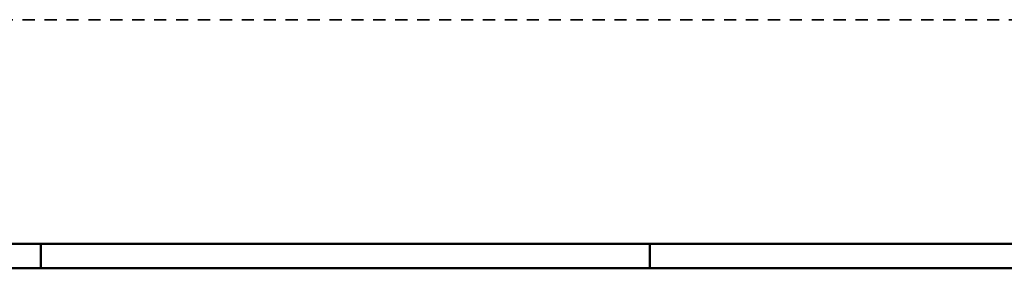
# Model space of a CAD drawing. Header units: millimetres. Extents: x -50 to 85, y 0 to 206.
# Tile 74 of 152: x 16.53 to 26.64, y 41.8 to 44.35. Entities that reach past the tile are written whole.
import ezdxf

# ---------------------------------------------------------------- set-up
doc = ezdxf.new("R2010")
doc.units = ezdxf.units.MM
doc.linetypes.add('HIDDEN', pattern=[0.375, 0.25, -0.125])

msp = doc.modelspace()

# ---------------------------------------------------------------- linework, layer by layer
at = {"color": 2, "linetype": 'HIDDEN', "lineweight": 35, "ltscale": 0.5}
msp.add_line((53.3627454, 44.3506167), (8.8627454, 44.3506167), dxfattribs=at)
at = {"color": 4, "linetype": 'Continuous', "lineweight": 50}
for p, q in [((80, 42.05), (0, 42.05)), ((16.75, 42.05), (16.75, 41.8)), ((23, 42.05), (23, 41.8)), ((79.75, 41.8), (1, 41.8))]:
    msp.add_line(p, q, dxfattribs=at)

doc.saveas('drawing.dxf')
